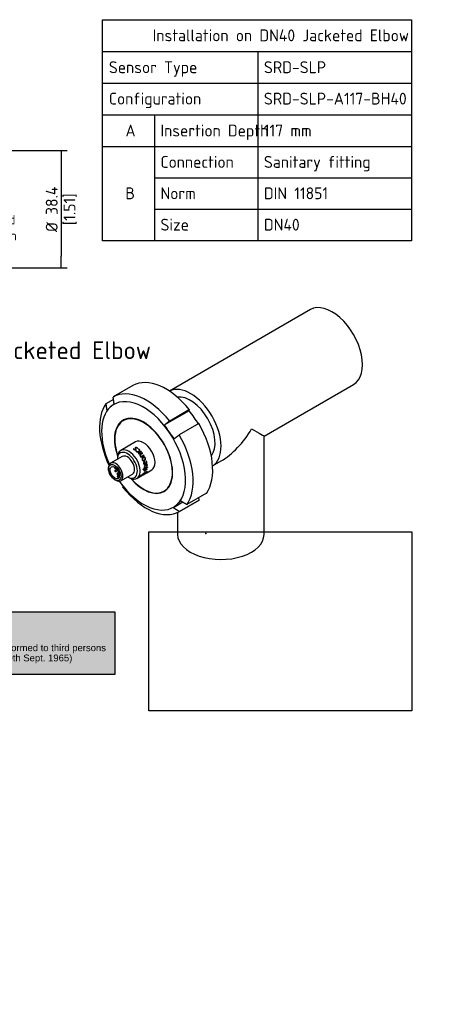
# Paper-space layout 'Invenitec-A4' of a CAD drawing. Header units: millimetres. Extents: x -180 to 175, y 55 to 345.
# Tile 4 of 4: x 54 to 175, y 55 to 345. Entities that reach past the tile are written whole.
import ezdxf
from ezdxf import colors
from ezdxf.entities.mleader import LeaderData, LeaderLine
from ezdxf.enums import TextEntityAlignment as Align
from ezdxf.lldxf.tags import DXFTag
from ezdxf.math import Vec2, Vec3

# ---------------------------------------------------------------- set-up
doc = ezdxf.new("R2010")
doc.units = ezdxf.units.MM
for name, color, linetype in [('BH40-JACKETED-EL', 7, 'Continuous'), ('BH40-NUT', 7, 'Continuous'), ('Default', 7, 'Continuous'), ('SRD-SLP-A117-BH4', 7, 'Continuous')]:
    doc.layers.add(name, color=color, linetype=linetype)
doc.styles.add('SEACAD_Solid_Edge_ISO', font='seiso.ttf')
tags = doc.linetypes.add('DOT2', pattern=[3.175, 0, -3.175]).pattern_tags.tags
tags[6:7] = [DXFTag(74, 4), DXFTag(75, 0), DXFTag(340, '0'), DXFTag(46, 0.0), DXFTag(50, 0.0), DXFTag(44, 0.0), DXFTag(45, 0.0)]
tags[4:5] = [DXFTag(74, 4), DXFTag(75, 0), DXFTag(340, '0'), DXFTag(46, 0.0), DXFTag(50, 0.0), DXFTag(44, 0.0), DXFTag(45, 0.0)]
doc.dimstyles.new('Rheonics_Publish', dxfattribs={"dimtxt": 3.5, "dimasz": 3.5, "dimexe": 1.75, "dimexo": 0, "dimgap": 0.875, "dimtad": 1, "dimdec": 1, "dimlfac": 1.111111, "dimdsep": 46, "dimtxsty": 'SEACAD_Solid_Edge_ISO', "dimblk1": '_SE_FILLED', "dimblk2": '_SE_FILLED', "dimsah": 1, "dimcen": 1.75, "dimazin": 0, "dimtfac": 0.5, "dimtdec": 3, "dimtmove": 0, "dimatfit": 3, "dimfxl": 1, "dimarcsym": 0})
picture_1 = doc.add_image_def('image1.jpg', size_in_pixel=(1363, 928))

# ---------------------------------------------------------------- blocks, each defined once
blk = doc.blocks.new('_SE_FILLED')
at = {"color": 0}
blk.add_line((0, 0), (-1, 0), dxfattribs=at)
blk.add_solid([(0, 0), (-1, -0.1665), (-1, 0.1665), (0, 0)], dxfattribs=at)
blk = doc.blocks.new('SE5')
at = {"layer": 'BH40-JACKETED-EL', "color": 7, "linetype": 'Continuous'}
for p, q in [((265.78, 119.89), (224.21, 95.89)), ((252.16, 82.61), (278.52, 97.83)), ((252.1, 53.58), (252.16, 82.61)), ((236.95, 73.83), (239.45, 75.27)), ((226.64, 60.1), (226.63, 53.63))]:
    blk.add_line(p, q, dxfattribs=at)
for centre, major_axis, ratio, start_param, end_param in [((272.15, 108.86), (6.37, -11.03), 0.57735, 0, 3.141593), ((230.42, 84.76), (6.37, -11.03), 0.57735, 0.025447, 3.116146), ((230.42, 84.76), (5.13, -8.88), 0.57735, 0.226677, 2.914916), ((239.44, 89.97), (9.02, 15.59), 0.578014, 3.928717, 4.711815), ((239.44, 89.97), (-12.72, 7.36), 0.000996, 2.357921, 3.141019), ((239.36, 53.6), (-12.74, 0.03), 0.578676, 0, 3.141593)]:
    blk.add_ellipse(centre, major_axis=major_axis, ratio=ratio, start_param=start_param, end_param=end_param, dxfattribs=at)
at = {"layer": 'BH40-NUT', "color": 7, "linetype": 'Continuous'}
for p, q in [((213.44, 97.48), (207.65, 94.14)), ((207.72, 93.41), (205.46, 92.11)), ((230.05, 90.09), (222.77, 85.89)), ((230.09, 90.4), (224.3, 87.05)), ((232.9, 86.3), (227.11, 82.95)), ((235.13, 65.74), (229.34, 62.39)), ((228.21, 63.08), (225.42, 61.47)), ((227.15, 60.36), (232.94, 63.71)), ((232.99, 63.73), (227.19, 60.39))]:
    blk.add_line(p, q, dxfattribs=at)
for centre, radius, start, end in [((239.67, 55.82), 48.27, 132.9886, 134.6351), ((252.7, 41.85), 67.38, 131.6745, 132.9928), ((200.6, 66.88), 37.49, 34.4258, 38.2364), ((201.07, 67.22), 36.92, 30.9347, 34.4074), ((254.56, 104.65), 36.92, 210.5572, 214.4074), ((255.03, 104.99), 37.49, 214.4258, 218.2364), ((240, 90.96), 37.49, 215.2949, 218.2364), ((259.33, 27.12), 48.27, 132.9886, 134.6351), ((272.37, 13.14), 67.38, 131.6745, 132.9928)]:
    blk.add_arc(centre, radius, start, end, dxfattribs=at)
for centre, major_axis, start_param, end_param in [((223.19, 80.59), (9.75, -16.89), 1.832197, 3.141593), ((217.4, 77.25), (9.75, -16.89), 1.832197, 3.145875), ((216.59, 76.78), (8.75, -15.16), 1.703638, 3.274434), ((217.4, 77.25), (9.75, -16.89), 3.402993, 4.573359), ((216.59, 76.78), (8.75, -15.16), 3.274434, 4.548441), ((216.59, 76.78), (6.06, -10.5), 0, 4.388743), ((217.65, 77.39), (-6.06, 10.5), 0.087589, 0.157298), ((223.19, 80.59), (-9.75, 16.89), 3.402993, 4.716671), ((216.59, 76.78), (-8.75, 15.16), 3.274434, 4.84523), ((217.4, 77.25), (-9.75, 16.89), 3.402993, 4.716671), ((216.59, 76.78), (6.06, -10.5), 5.041674, 6.283185), ((216.59, 76.78), (-8.75, 15.16), 1.73775, 3.274434), ((217.4, 77.25), (-9.75, 16.89), 1.832197, 3.145875), ((217.65, 77.39), (-6.06, 10.5), -3.270311, -3.229182), ((223.19, 80.59), (-9.75, 16.89), 3.141593, 3.145875)]:
    blk.add_ellipse(centre, major_axis=major_axis, ratio=0.57735, start_param=start_param, end_param=end_param, dxfattribs=at)
for points in [[(207.9, 92.18), (207.76, 93.14), (207.61, 94.11)], [(205.46, 92.11), (205.61, 91.14), (205.75, 90.17)], [(230.05, 90.09), (230.07, 90.24), (230.09, 90.4)], [(224.3, 87.05), (223.54, 86.47), (222.77, 85.89)], [(225.58, 81.79), (226.34, 82.37), (227.11, 82.95)], [(210.5, 67.45), (210.53, 67.6), (210.55, 67.76)], [(232.99, 63.73), (232.93, 64.08), (232.88, 64.44)], [(225.42, 61.47), (226.31, 60.93), (227.19, 60.39)], [(229.34, 62.39), (228.45, 62.93), (227.56, 63.47)]]:
    blk.add_open_spline(points, degree=2, dxfattribs=at)
at = {"layer": 'SRD-SLP-A117-BH4', "color": 7, "linetype": 'Continuous'}
for p, q in [((211.55, 87.7), (210.6, 87.15)), ((214.23, 80.87), (209.85, 78.34)), ((213.69, 78.81), (213.69, 78.85)), ((213.83, 78.66), (213.83, 78.69)), ((214.17, 79.17), (214.17, 79.21)), ((214.17, 78.61), (214.17, 78.65)), ((214.21, 79.06), (214.21, 79.02)), ((214.23, 78.69), (214.24, 78.73)), ((214.28, 78.86), (214.28, 78.9)), ((214.74, 79.11), (214.74, 79.15)), ((215.09, 78.8), (215.05, 78.72)), ((215.08, 78.76), (215.09, 78.8)), ((215.35, 78.62), (215.36, 78.65)), ((210.31, 76.59), (206.88, 74.61)), ((208.86, 76.17), (208.86, 75.75)), ((214.38, 78.31), (214.39, 78.34)), ((214.49, 78.13), (214.5, 78.16)), ((215.91, 78.05), (215.01, 77.53)), ((215.89, 78.02), (215.02, 77.51)), ((215.1, 77.42), (216, 77.94)), ((215.14, 78.09), (215.15, 78.12)), ((215.34, 78.29), (215.35, 78.32)), ((216.21, 77.62), (215.59, 77.27)), ((215.59, 77.27), (215.61, 77.29)), ((216.23, 77.65), (215.61, 77.29)), ((215.64, 77.13), (215.62, 77.11)), ((215.65, 76.75), (215.67, 76.77)), ((215.7, 77.18), (216.31, 77.53)), ((216.65, 76.97), (215.85, 76.51)), ((215.85, 76.51), (215.87, 76.53)), ((216.67, 76.99), (215.87, 76.53)), ((215.89, 78.02), (215.91, 78.05)), ((215.89, 76.38), (216.74, 76.87)), ((216.21, 77.62), (216.23, 77.65)), ((216.27, 75.63), (216.29, 75.64)), ((216.49, 76.19), (216.51, 76.2)), ((216.63, 76.26), (216.6, 76.25)), ((216.65, 76.97), (216.67, 76.99)), ((217.12, 76.12), (217.15, 76.13)), ((206.26, 73.24), (206.26, 72.91)), ((208.78, 72.9), (208.18, 72.55)), ((208.3, 73.18), (208.43, 73.25)), ((216.5, 72.72), (217.7, 73.42)), ((216.5, 72.68), (217.74, 73.39)), ((216.88, 73.01), (216.5, 72.79)), ((216.59, 75.43), (216.61, 75.43)), ((216.61, 75.43), (216.62, 75.43)), ((216.62, 75.3), (216.62, 75.3)), ((216.67, 74.47), (216.71, 74.46)), ((216.79, 72.27), (217.62, 72.75)), ((216.8, 72.23), (217.65, 72.72)), ((216.89, 72.62), (216.81, 72.6)), ((216.84, 75.38), (216.87, 75.38)), ((216.84, 72.57), (216.85, 72.61)), ((216.84, 72.57), (216.87, 72.55)), ((216.85, 74.26), (216.89, 74.25)), ((216.87, 74.95), (216.9, 74.95)), ((216.87, 73.29), (216.9, 73.28)), ((216.87, 72.55), (216.89, 72.62)), ((217.67, 72.82), (216.88, 72.36)), ((216.93, 73.08), (216.97, 73.06)), ((217.74, 73.51), (216.97, 73.06)), ((217.06, 73.72), (217.68, 74.07)), ((217.06, 73.72), (217.1, 73.7)), ((217.7, 74.18), (217.08, 73.82)), ((217.1, 73.7), (217.71, 74.06)), ((217.17, 74.21), (217.2, 74.2)), ((217.2, 74.36), (217.23, 74.35)), ((217.38, 75.33), (217.32, 75.24)), ((217.52, 75.01), (217.55, 75)), ((217.55, 71.82), (218.98, 72.65)), ((217.62, 72.75), (217.65, 72.72)), ((217.68, 74.07), (217.71, 74.06)), ((217.7, 73.42), (217.74, 73.39)), ((208.1, 69.73), (208.38, 69.57)), ((208.38, 72.21), (208.94, 72.53)), ((209.34, 71.92), (208.84, 71.64)), ((209.51, 71.18), (208.87, 70.81)), ((208.87, 70.81), (209.19, 70.77)), ((209, 70.37), (208.87, 70.81)), ((209.04, 71.29), (209.46, 71.53)), ((209.51, 70.96), (209.19, 70.77)), ((209.19, 70.77), (209.32, 70.33)), ((209.34, 70.34), (209.32, 70.33)), ((209.88, 69.42), (213.31, 71.4)), ((211.86, 70.56), (212.22, 70.35)), ((214.6, 70.12), (215.04, 70.37)), ((215.09, 70.4), (216.04, 70.95)), ((216.3, 71.1), (216.25, 71.08)), ((216.26, 71.07), (216.38, 71.15)), ((216.38, 71.15), (216.5, 71.22)), ((216.42, 71.44), (216.43, 71.43)), ((216.49, 71.21), (217.49, 71.79)), ((216.5, 71.22), (216.49, 71.21)), ((216.74, 71.67), (216.75, 71.65)), ((216.9, 71.74), (216.75, 71.65)), ((216.84, 72.39), (216.88, 72.36)), ((216.88, 71.76), (216.9, 71.74)), ((217.25, 71.95), (217.27, 71.93)), ((217.67, 71.98), (217.64, 72.02)), ((222.6, 66.37), (223.38, 66.81))]:
    blk.add_line(p, q, dxfattribs=at)
for centre, radius, start, end in [((218.05, 53.13), 26.08, 99.6229, 99.8723), ((214, 79.05), 0.474, 207.5232, 238.8337), ((218.14, 52.98), 26.21, 99.7803, 99.9789), ((214.02, 79), 0.364, 204.9337, 237.8312), ((214.01, 78.96), 0.356, 204.536, 237.8601), ((214.04, 78.96), 0.342, 231.6991, 292.5206), ((214.03, 78.92), 0.339, 231.8354, 292.7624), ((214.41, 78.72), 0.543, 52.0728, 115.405), ((214.41, 78.68), 0.539, 52.2085, 115.6283), ((214.43, 78.8), 0.376, 51.6567, 114.1097), ((214.39, 78.71), 0.475, 24.5786, 54.8513), ((214.43, 78.69), 0.553, 25.1752, 56.2017), ((214.44, 78.66), 0.541, 28.8162, 56.2168), ((218.79, 48.86), 30.31, 97.3184, 97.5367), ((214.91, 78.21), 0.537, 48.353, 75), ((271.05, 46.56), 64.57, 150.0835, 150.1252), ((214.92, 78.14), 0.64, 47.8018, 75.1875), ((214.91, 78.15), 0.666, 47.9622, 74.6527), ((218.5, 44.98), 33.61, 97.0274, 97.2122), ((214.74, 78.48), 0.485, 197.9602, 229.2801), ((218.62, 44.76), 33.81, 97.2123, 97.3596), ((214.73, 78.41), 0.371, 196.3313, 228.9926), ((214.75, 78.45), 0.379, 196.6799, 228.9891), ((214.89, 78.61), 0.685, 226.9682, 301.2104), ((214.84, 78.54), 0.537, 229.281, 303.8004), ((214.85, 78.57), 0.537, 228.8166, 303.8109), ((217.02, 77.65), 1.71, 213.0747, 228.4038), ((216.67, 77.41), 1.21, 212.7201, 227.4178), ((216.71, 77.44), 1.24, 212.7238, 227.2519), ((216.69, 75.84), 0.54, 116.4212, 208.0122), ((208.2, 73.35), 0.2, 131.6368, 300), ((209.12, 72.46), 0.2, 131.2929, 289.1821), ((217.06, 74.59), 0.41, 118.4104, 197.913), ((217.1, 74.59), 0.412, 118.6548, 198.1425), ((217.16, 72.5), 0.366, 164.1034, 177.8678), ((217.33, 73.26), 0.514, 181.9809, 209.0454), ((217.37, 72.49), 0.541, 170.764, 190.6352), ((217.16, 74.59), 0.572, 114.842, 120.9868), ((217.28, 73.3), 0.412, 180.9184, 212.2392), ((210.74, 72.14), 6.83, 19.0039, 25.7736), ((210.71, 72.13), 6.8, 18.6602, 24.5388), ((217.32, 73.28), 0.422, 180.949, 211.853), ((210.7, 72.12), 6.9, 18.9217, 25.6958), ((216.86, 74.82), 0.681, 296.6766, 16.015), ((216.89, 74.81), 0.688, 297.0788, 16.0588), ((216.95, 74.81), 0.534, 301.3608, 16.5725), ((216.83, 74.8), 0.661, 14.0472, 41.917), ((216.79, 74.84), 0.746, 13.5373, 39.6148), ((216.81, 74.83), 0.761, 13.5526, 41.456), ((208.28, 72.38), 0.2, 120, 300), ((208.94, 71.46), 0.2, 120, 300), ((210.7, 77.57), 8.4, 301.4638, 313.0426), ((223.37, 66.41), 8.39, 140.5453, 145.0559), ((215.64, 72.55), 1.59, 302.6797, 303.1752), ((215.34, 73.24), 2.33, 300.0933, 325.8527), ((215.33, 73.26), 2.31, 303.9723, 325.9701), ((217.55, 72.39), 0.768, 170.5985, 192.0143), ((217.42, 72.46), 0.555, 170.7993, 190.3721)]:
    blk.add_arc(centre, radius, start, end, dxfattribs=at)
for centre, major_axis, start_param, end_param in [((216.6, 76.76), (6, -10.39), 0, 4.371689), ((216.6, 76.76), (-2.38, 4.11), 3.141593, 6.283185), ((212.22, 74.23), (-2.38, 4.11), 2.356195, 6.283185), ((212.22, 74.23), (-2.38, 4.11), 0, 0.785398), ((211.81, 74), (2.09, -3.62), 0, 3.910655), ((211.81, 74), (-1.5, 2.6), 3.141593, 6.283185), ((213.48, 74.96), (-2.38, 4.11), -1.287663, -1.25834), ((214.38, 75.48), (-2.35, 4.07), -1.287663, -1.25834), ((214.38, 75.48), (-2.38, 4.11), -1.287663, -1.25834), ((214.38, 75.48), (-2.35, 4.07), -1.397947, -1.368619), ((214.38, 75.48), (-2.38, 4.11), -1.397947, -1.368619), ((214.38, 75.48), (-2.35, 4.07), 4.717715, 4.747043), ((214.38, 75.48), (-2.38, 4.11), 4.717715, 4.747043), ((208.38, 72.02), (1.5, -2.6), 0, 3.926991), ((208.28, 72.38), (0.1, -0.173), 0, 3.141593), ((208.2, 73.35), (0.1, -0.173), 0, 1.098327), ((213.14, 74.76), (2.38, -4.11), 0.748115, 0.777443), ((214.38, 75.48), (2.35, -4.07), 0.560146, 0.573372), ((214.38, 75.48), (2.38, -4.11), 0.560146, 0.589474), ((214.38, 75.48), (2.35, -4.07), 0.915639, 0.937256), ((214.38, 75.48), (2.38, -4.11), 0.915638, 0.944967), ((214.38, 75.48), (2.35, -4.07), 0.748115, 0.766574), ((214.38, 75.48), (2.38, -4.11), 0.748115, 0.777443), ((208.94, 71.46), (0.1, -0.173), 0, 3.141593), ((208.63, 72.16), (1, -1.73), 5.757812, 6.008468), ((211.81, 74), (2.09, -3.62), 5.514123, 6.283185), ((216.6, 76.76), (6, -10.39), 5.053089, 6.283185), ((208.38, 72.02), (1.5, -2.6), 5.497787, 6.283185)]:
    blk.add_ellipse(centre, major_axis=major_axis, ratio=0.57735, start_param=start_param, end_param=end_param, dxfattribs=at)
for major_axis in [(1.3, -2.25), (-1, 1.73)]:
    blk.add_ellipse((208.1, 71.85), major_axis=major_axis, ratio=0.57735, dxfattribs=at)
for points, knots in [([(213.75, 78.64), (213.79, 78.62), (213.83, 78.6), (213.91, 78.56), (213.96, 78.55), (214.05, 78.53), (214.1, 78.53), (214.17, 78.53), (214.19, 78.54), (214.23, 78.55), (214.25, 78.56), (214.27, 78.57)], [0, 0, 0, 0, 0.25, 0.25, 0.5, 0.5, 0.75, 0.75, 0.875, 0.875, 1, 1, 1, 1]), ([(214.17, 79.21), (214.14, 79.19), (214.11, 79.17), (214.08, 79.11), (214.07, 79.09), (214.08, 79.03), (214.09, 79), (214.13, 78.94), (214.15, 78.92), (214.17, 78.89)], [0, 0, 0, 0, 0.25, 0.25, 0.5, 0.5, 0.75, 0.75, 1, 1, 1, 1]), ([(214.17, 79.17), (214.14, 79.15), (214.11, 79.13), (214.08, 79.08), (214.07, 79.06), (214.07, 79.04)], [0, 0, 0, 0, 0.25, 0.25, 0.4341716, 0.4341716, 0.4341716, 0.4341716]), ([(214.17, 78.89), (214.19, 78.85), (214.22, 78.81), (214.24, 78.74), (214.24, 78.72), (214.22, 78.68), (214.19, 78.66), (214.17, 78.65)], [0, 0, 0, 0, 0.5, 0.5, 0.75, 0.75, 1, 1, 1, 1]), ([(214.23, 78.69), (214.23, 78.68), (214.23, 78.67), (214.21, 78.64), (214.19, 78.62), (214.17, 78.61)], [0.6231028, 0.6231028, 0.6231028, 0.6231028, 0.75, 0.75, 1, 1, 1, 1]), ([(214.28, 78.9), (214.25, 78.95), (214.22, 78.99), (214.21, 79.05), (214.21, 79.07), (214.23, 79.11), (214.25, 79.13), (214.27, 79.15)], [0, 0, 0, 0, 0.5, 0.5, 0.75, 0.75, 1, 1, 1, 1]), ([(214.28, 78.86), (214.25, 78.91), (214.22, 78.95), (214.21, 79), (214.21, 79.01), (214.21, 79.02)], [0, 0, 0, 0, 0.5, 0.5, 0.6096812, 0.6096812, 0.6096812, 0.6096812]), ([(214.27, 78.57), (214.3, 78.59), (214.33, 78.61), (214.36, 78.67), (214.37, 78.7), (214.36, 78.76), (214.35, 78.79), (214.32, 78.85), (214.3, 78.88), (214.28, 78.9)], [0, 0, 0, 0, 0.25, 0.25, 0.5, 0.5, 0.75, 0.75, 1, 1, 1, 1]), ([(214.36, 78.65), (214.36, 78.67), (214.36, 78.68), (214.36, 78.72), (214.35, 78.75), (214.32, 78.81), (214.3, 78.84), (214.28, 78.86)], [0.4000812, 0.4000812, 0.4000812, 0.4000812, 0.5, 0.5, 0.75, 0.75, 1, 1, 1, 1]), ([(215.26, 78.61), (215.31, 78.57), (215.34, 78.52), (215.37, 78.42), (215.37, 78.37), (215.34, 78.29), (215.31, 78.25), (215.24, 78.18), (215.2, 78.15), (215.15, 78.12)], [0, 0, 0, 0, 0.25, 0.25, 0.5, 0.5, 0.75, 0.75, 1, 1, 1, 1]), ([(215.24, 78.03), (215.27, 78.04), (215.3, 78.06), (215.35, 78.1), (215.37, 78.12), (215.44, 78.19), (215.47, 78.24), (215.49, 78.32), (215.49, 78.36), (215.49, 78.42), (215.48, 78.45), (215.46, 78.51), (215.45, 78.54), (215.41, 78.6), (215.38, 78.62), (215.36, 78.65)], [0, 0, 0, 0, 0.125, 0.125, 0.25, 0.25, 0.5, 0.5, 0.625, 0.625, 0.75, 0.75, 0.875, 0.875, 1, 1, 1, 1]), ([(215.45, 78.22), (215.46, 78.23), (215.47, 78.25), (215.48, 78.29), (215.48, 78.32), (215.48, 78.39), (215.47, 78.42), (215.45, 78.48), (215.44, 78.51), (215.4, 78.56), (215.37, 78.59), (215.35, 78.62)], [0.4327266, 0.4327266, 0.4327266, 0.4327266, 0.5, 0.5, 0.625, 0.625, 0.75, 0.75, 0.875, 0.875, 1, 1, 1, 1]), ([(215.35, 78.33), (215.35, 78.32), (215.34, 78.31), (215.32, 78.25), (215.29, 78.21), (215.23, 78.15), (215.18, 78.12), (215.14, 78.09)], [0.4332197, 0.4332197, 0.4332197, 0.4332197, 0.5, 0.5, 0.75, 0.75, 1, 1, 1, 1]), ([(215.61, 77.29), (215.59, 77.28), (215.57, 77.26), (215.53, 77.23), (215.52, 77.21), (215.49, 77.17), (215.48, 77.15), (215.47, 77.1), (215.46, 77.07), (215.47, 76.99), (215.48, 76.93), (215.53, 76.83), (215.56, 76.77), (215.59, 76.72)], [0, 0, 0, 0, 0.125, 0.125, 0.25, 0.25, 0.375, 0.375, 0.5, 0.5, 0.75, 0.75, 1, 1, 1, 1]), ([(215.65, 76.75), (215.63, 76.78), (215.61, 76.81), (215.6, 76.84), (215.59, 76.87), (215.58, 76.9), (215.57, 76.93), (215.56, 76.96), (215.56, 76.98), (215.57, 77.01), (215.57, 77.02), (215.57, 77.02), (215.57, 77.03), (215.57, 77.03), (215.57, 77.03), (215.57, 77.04), (215.57, 77.04), (215.57, 77.04), (215.57, 77.04), (215.58, 77.04), (215.58, 77.05), (215.58, 77.05), (215.58, 77.05), (215.58, 77.05), (215.58, 77.06), (215.58, 77.06), (215.58, 77.06), (215.58, 77.06), (215.58, 77.06), (215.59, 77.07), (215.59, 77.07), (215.59, 77.07), (215.59, 77.07), (215.59, 77.07), (215.59, 77.08), (215.59, 77.08), (215.6, 77.09), (215.6, 77.1), (215.61, 77.1), (215.62, 77.11)], [0, 0, 0, 0, 0.1926962, 0.1926962, 0.1926962, 0.3874322, 0.3874322, 0.3874322, 0.5557225, 0.5557225, 0.5557225, 0.596688, 0.596688, 0.596688, 0.6171432, 0.6171432, 0.6171432, 0.6273675, 0.6273675, 0.6273675, 0.6478225, 0.6478225, 0.6478225, 0.6682773, 0.6682773, 0.6682773, 0.6785016, 0.6785016, 0.6785016, 0.6989565, 0.6989565, 0.6989565, 0.7091808, 0.7091808, 0.7091808, 0.7501407, 0.7501407, 0.7501407, 0.8246242, 0.8246242, 0.8246242, 0.8246242]), ([(215.67, 76.77), (215.65, 76.81), (215.63, 76.84), (215.6, 76.92), (215.59, 76.96), (215.59, 77.04), (215.6, 77.08), (215.64, 77.14), (215.67, 77.16), (215.7, 77.18)], [0, 0, 0, 0, 0.25, 0.25, 0.5, 0.5, 0.75, 0.75, 1, 1, 1, 1]), ([(216.21, 75.59), (216.23, 75.55), (216.25, 75.52), (216.29, 75.46), (216.31, 75.43), (216.39, 75.35), (216.45, 75.32), (216.58, 75.29), (216.64, 75.3), (216.73, 75.32), (216.76, 75.33), (216.82, 75.35), (216.85, 75.37), (216.87, 75.38)], [0, 0, 0, 0, 0.125, 0.125, 0.25, 0.25, 0.5, 0.5, 0.75, 0.75, 0.875, 0.875, 1, 1, 1, 1]), ([(216.49, 76.19), (216.44, 76.17), (216.4, 76.14), (216.32, 76.07), (216.29, 76.03), (216.24, 75.93), (216.22, 75.87), (216.22, 75.78), (216.23, 75.75), (216.24, 75.69), (216.25, 75.66), (216.27, 75.63)], [0, 0, 0, 0, 0.25, 0.25, 0.5, 0.5, 0.75, 0.75, 0.875, 0.875, 1, 1, 1, 1]), ([(216.51, 76.2), (216.47, 76.18), (216.43, 76.15), (216.35, 76.08), (216.32, 76.04), (216.27, 75.94), (216.25, 75.88), (216.25, 75.79), (216.26, 75.76), (216.27, 75.69), (216.28, 75.67), (216.29, 75.64)], [0, 0, 0, 0, 0.25, 0.25, 0.5, 0.5, 0.75, 0.75, 0.875, 0.875, 1, 1, 1, 1]), ([(216.27, 75.63), (216.28, 75.6), (216.29, 75.58), (216.33, 75.53), (216.35, 75.51), (216.41, 75.45), (216.46, 75.43), (216.54, 75.43), (216.56, 75.43), (216.59, 75.43)], [0, 0, 0, 0, 0.125, 0.125, 0.25, 0.25, 0.5, 0.5, 0.6314007, 0.6314007, 0.6314007, 0.6314007]), ([(216.29, 75.64), (216.31, 75.61), (216.32, 75.58), (216.36, 75.53), (216.38, 75.51), (216.44, 75.46), (216.49, 75.44), (216.59, 75.43), (216.64, 75.43), (216.74, 75.46), (216.78, 75.48), (216.83, 75.51)], [0, 0, 0, 0, 0.125, 0.125, 0.25, 0.25, 0.5, 0.5, 0.75, 0.75, 1, 1, 1, 1]), ([(217.15, 76.13), (217.13, 76.16), (217.11, 76.2), (217.07, 76.26), (217.04, 76.29), (216.96, 76.36), (216.89, 76.39), (216.76, 76.42), (216.69, 76.41), (216.6, 76.39), (216.57, 76.38), (216.51, 76.36), (216.48, 76.34), (216.45, 76.33)], [0, 0, 0, 0, 0.125, 0.125, 0.25, 0.25, 0.5, 0.5, 0.75, 0.75, 0.875, 0.875, 1, 1, 1, 1]), ([(217.12, 76.12), (217.1, 76.16), (217.08, 76.19), (217.04, 76.25), (217.01, 76.28), (216.93, 76.35), (216.86, 76.38), (216.73, 76.41), (216.66, 76.4), (216.57, 76.38), (216.54, 76.37), (216.5, 76.36), (216.5, 76.35), (216.49, 76.35)], [0, 0, 0, 0, 0.125, 0.125, 0.25, 0.25, 0.5, 0.5, 0.75, 0.75, 0.875, 0.875, 0.8952239, 0.8952239, 0.8952239, 0.8952239]), ([(217.06, 76.08), (217.05, 76.11), (217.03, 76.14), (217, 76.18), (216.98, 76.21), (216.91, 76.26), (216.86, 76.28), (216.75, 76.29), (216.7, 76.28), (216.6, 76.25), (216.56, 76.23), (216.51, 76.2)], [0, 0, 0, 0, 0.125, 0.125, 0.25, 0.25, 0.5, 0.5, 0.75, 0.75, 1, 1, 1, 1]), ([(216.83, 75.51), (216.87, 75.54), (216.91, 75.56), (216.99, 75.64), (217.03, 75.68), (217.08, 75.78), (217.1, 75.84), (217.1, 75.93), (217.1, 75.96), (217.09, 76.02), (217.07, 76.05), (217.06, 76.08)], [0, 0, 0, 0, 0.25, 0.25, 0.5, 0.5, 0.75, 0.75, 0.875, 0.875, 1, 1, 1, 1]), ([(216.84, 75.38), (216.87, 75.4), (216.9, 75.41), (216.95, 75.45), (216.98, 75.48), (217.02, 75.52), (217.05, 75.55), (217.09, 75.61), (217.11, 75.64), (217.15, 75.74), (217.17, 75.81), (217.17, 75.93), (217.16, 75.97), (217.15, 76.05), (217.13, 76.09), (217.12, 76.12)], [0, 0, 0, 0, 0.125, 0.125, 0.25, 0.25, 0.375, 0.375, 0.5, 0.5, 0.75, 0.75, 0.875, 0.875, 1, 1, 1, 1]), ([(216.87, 75.38), (216.9, 75.4), (216.93, 75.42), (216.98, 75.46), (217.01, 75.48), (217.08, 75.55), (217.12, 75.61), (217.18, 75.74), (217.2, 75.82), (217.2, 75.94), (217.19, 75.98), (217.18, 76.05), (217.16, 76.09), (217.15, 76.13)], [0, 0, 0, 0, 0.125, 0.125, 0.25, 0.25, 0.5, 0.5, 0.75, 0.75, 0.875, 0.875, 1, 1, 1, 1]), ([(216.59, 75.3), (216.62, 75.3), (216.64, 75.3), (216.7, 75.32), (216.73, 75.33), (216.79, 75.35), (216.81, 75.37), (216.84, 75.38)], [0.6472932, 0.6472932, 0.6472932, 0.6472932, 0.75, 0.75, 0.875, 0.875, 1, 1, 1, 1]), ([(216.87, 75.08), (216.84, 75.06), (216.82, 75.05), (216.78, 75.01), (216.75, 74.99), (216.7, 74.93), (216.66, 74.87), (216.62, 74.75), (216.6, 74.68), (216.6, 74.58), (216.61, 74.55), (216.61, 74.48), (216.62, 74.45), (216.63, 74.42)], [0, 0, 0, 0, 0.125, 0.125, 0.25, 0.25, 0.5, 0.5, 0.75, 0.75, 0.875, 0.875, 1, 1, 1, 1]), ([(216.63, 74.42), (216.64, 74.38), (216.65, 74.35), (216.68, 74.28), (216.7, 74.25), (216.76, 74.18), (216.81, 74.15), (216.91, 74.12), (216.97, 74.12), (217.06, 74.14), (217.09, 74.15), (217.14, 74.17), (217.17, 74.19), (217.2, 74.2)], [0, 0, 0, 0, 0.125, 0.125, 0.25, 0.25, 0.5, 0.5, 0.75, 0.75, 0.875, 0.875, 1, 1, 1, 1]), ([(216.67, 74.47), (216.69, 74.41), (216.71, 74.36), (216.78, 74.29), (216.81, 74.27), (216.85, 74.26)], [0, 0, 0, 0, 0.25, 0.25, 0.4859799, 0.4859799, 0.4859799, 0.4859799]), ([(216.71, 74.46), (216.72, 74.41), (216.75, 74.36), (216.81, 74.28), (216.85, 74.26), (216.94, 74.24), (216.98, 74.24), (217.07, 74.26), (217.11, 74.28), (217.16, 74.3)], [0, 0, 0, 0, 0.25, 0.25, 0.5, 0.5, 0.75, 0.75, 1, 1, 1, 1]), ([(216.82, 74.14), (216.83, 74.14), (216.83, 74.14), (216.88, 74.12), (216.94, 74.13), (217.02, 74.15), (217.05, 74.16), (217.11, 74.18), (217.14, 74.2), (217.17, 74.21)], [0.4957305, 0.4957305, 0.4957305, 0.4957305, 0.5, 0.5, 0.75, 0.75, 0.875, 0.875, 1, 1, 1, 1]), ([(217.08, 73.82), (217.06, 73.81), (217.03, 73.79), (216.99, 73.76), (216.97, 73.74), (216.94, 73.7), (216.92, 73.68), (216.89, 73.63), (216.88, 73.6), (216.84, 73.52), (216.83, 73.46), (216.82, 73.35), (216.82, 73.29), (216.82, 73.24)], [0, 0, 0, 0, 0.125, 0.125, 0.25, 0.25, 0.375, 0.375, 0.5, 0.5, 0.75, 0.75, 1, 1, 1, 1]), ([(216.87, 73.29), (216.87, 73.33), (216.87, 73.37), (216.88, 73.45), (216.89, 73.49), (216.92, 73.58), (216.94, 73.61), (217, 73.68), (217.03, 73.7), (217.06, 73.72)], [0, 0, 0, 0, 0.25, 0.25, 0.5, 0.5, 0.75, 0.75, 1, 1, 1, 1]), ([(216.9, 73.28), (216.9, 73.31), (216.9, 73.35), (216.91, 73.43), (216.92, 73.48), (216.95, 73.56), (216.98, 73.6), (217.03, 73.66), (217.06, 73.68), (217.1, 73.7)], [0, 0, 0, 0, 0.25, 0.25, 0.5, 0.5, 0.75, 0.75, 1, 1, 1, 1]), ([(216.96, 71.81), (216.92, 71.78), (216.88, 71.76), (216.79, 71.71), (216.75, 71.68), (216.62, 71.59), (216.52, 71.52), (216.34, 71.38), (216.25, 71.31), (216.07, 71.17), (215.98, 71.09), (215.71, 70.87), (215.54, 70.72), (215.3, 70.54), (215.22, 70.49), (215.12, 70.42), (215.08, 70.4), (215.04, 70.38), (215.04, 70.37), (215.03, 70.37)], [0, 0, 0, 0, 0.0625, 0.0625, 0.125, 0.125, 0.25, 0.25, 0.375, 0.375, 0.5, 0.5, 0.75, 0.75, 0.875, 0.875, 0.9375, 0.9375, 0.9494485, 0.9494485, 0.9494485, 0.9494485]), ([(216.05, 70.95), (216.08, 70.97), (216.1, 70.99), (216.18, 71.03), (216.22, 71.06), (216.29, 71.12), (216.32, 71.15), (216.37, 71.21), (216.39, 71.24), (216.42, 71.3), (216.43, 71.33), (216.44, 71.37), (216.44, 71.38), (216.44, 71.4), (216.43, 71.42), (216.43, 71.43)], [0.3064881, 0.3064881, 0.3064881, 0.3064881, 0.375, 0.375, 0.5, 0.5, 0.625, 0.625, 0.75, 0.75, 0.875, 0.875, 0.9375, 0.9375, 1, 1, 1, 1]), ([(216.75, 71.65), (216.72, 71.61), (216.69, 71.58), (216.64, 71.51), (216.61, 71.47), (216.54, 71.38), (216.5, 71.33), (216.42, 71.24), (216.39, 71.2), (216.35, 71.16), (216.34, 71.14), (216.32, 71.12), (216.31, 71.11), (216.3, 71.1)], [0, 0, 0, 0, 0.125, 0.125, 0.25, 0.25, 0.5, 0.5, 0.75, 0.75, 0.875, 0.875, 1, 1, 1, 1]), ([(216.66, 71.61), (216.65, 71.6), (216.64, 71.59), (216.61, 71.55), (216.58, 71.51), (216.51, 71.42), (216.47, 71.37), (216.41, 71.3), (216.39, 71.27), (216.37, 71.25)], [0.0952326, 0.0952326, 0.0952326, 0.0952326, 0.125, 0.125, 0.25, 0.25, 0.5, 0.5, 0.644509, 0.644509, 0.644509, 0.644509]), ([(217.49, 71.79), (217.52, 71.8), (217.55, 71.82), (217.6, 71.85), (217.62, 71.86), (217.68, 71.91), (217.71, 71.93), (217.74, 71.98), (217.74, 72), (217.73, 72.03), (217.71, 72.04), (217.62, 72.06), (217.53, 72.05), (217.34, 71.99), (217.27, 71.97), (217.16, 71.92), (217.12, 71.9), (217.04, 71.86), (217, 71.83), (216.96, 71.81)], [0, 0, 0, 0, 0.0625, 0.0625, 0.125, 0.125, 0.25, 0.25, 0.375, 0.375, 0.5, 0.5, 0.75, 0.75, 0.875, 0.875, 0.9375, 0.9375, 1, 1, 1, 1]), ([(217.5, 71.8), (217.52, 71.81), (217.54, 71.82), (217.59, 71.85), (217.62, 71.87), (217.68, 71.93), (217.68, 71.96), (217.66, 71.99), (217.64, 72), (217.6, 72.01), (217.57, 72.01), (217.5, 72), (217.46, 71.99), (217.39, 71.97), (217.37, 71.97), (217.32, 71.95), (217.29, 71.94), (217.27, 71.93)], [0.0648489, 0.0648489, 0.0648489, 0.0648489, 0.125, 0.125, 0.25, 0.25, 0.5, 0.5, 0.625, 0.625, 0.75, 0.75, 0.875, 0.875, 0.9375, 0.9375, 1, 1, 1, 1]), ([(217.64, 72.02), (217.64, 72.02), (217.64, 72.02), (217.63, 72.03), (217.61, 72.04), (217.57, 72.05), (217.54, 72.05), (217.5, 72.04), (217.49, 72.04), (217.48, 72.04)], [0.4889821, 0.4889821, 0.4889821, 0.4889821, 0.5, 0.5, 0.625, 0.625, 0.75, 0.75, 0.7764607, 0.7764607, 0.7764607, 0.7764607]), ([(217.67, 71.97), (217.68, 71.98), (217.69, 71.99), (217.71, 72.02), (217.71, 72.04), (217.7, 72.06), (217.7, 72.06), (217.7, 72.06)], [0.1965952, 0.1965952, 0.1965952, 0.1965952, 0.25, 0.25, 0.375, 0.375, 0.3915457, 0.3915457, 0.3915457, 0.3915457])]:
    blk.add_open_spline(points, degree=3, knots=knots, dxfattribs=at)
for points, degree in [([(215.59, 77.27), (215.57, 77.25), (215.55, 77.24), (215.53, 77.22)], 3), ([(216.53, 76.22), (216.52, 76.21), (216.5, 76.2), (216.49, 76.19)], 3), ([(216.21, 71.05), (216.19, 71.04), (216.18, 71.04)], 2)]:
    blk.add_open_spline(points, degree=degree, dxfattribs=at)
blk = doc.blocks.new('DMBLK13')
at = {"layer": 'Default', "color": 0, "linetype": 'Continuous', "lineweight": -2, "transparency": 16777216}
for p, q in [((52.15, 306.28), (68.4, 306.28)), ((66.65, 302.78), (66.65, 275.22)), ((52.15, 271.72), (68.4, 271.72))]:
    blk.add_line(p, q, dxfattribs=at)
at = {"layer": 'Defpoints', "color": 0, "linetype": 'Continuous', "transparency": 16777216}
for p in [(52.15, 306.28), (52.15, 271.72), (66.65, 271.72)]:
    blk.add_point(p, dxfattribs=at)
at = {"layer": 'Default', "color": 0, "linetype": 'Continuous', "lineweight": -2, "transparency": 16777216, "xscale": 3.5, "yscale": 3.5, "zscale": 3.5}
for p, rotation in [((66.65, 306.28), 90), ((66.65, 271.72), 270)]:
    blk.add_blockref('_SE_FILLED', p, dxfattribs=dict(at, rotation=rotation))
at = {"layer": 'Default', "color": 0, "linetype": 'Continuous', "transparency": 16777216, "char_height": 3.5, "attachment_point": 5, "rotation": 90, "style": 'SEACAD_Solid_Edge_ISO'}
for s, insert in [('\\A1;%%C 38.4', (63.86, 289)), ('[1.51]', (69.29, 289))]:
    blk.add_mtext(s, dxfattribs=dict(at, insert=insert))
blk = doc.blocks.new('_Dot')
at = {"color": 0, "linetype": 'ByBlock', "lineweight": -2}
blk.add_line((-0.5, 0), (-1, 0), dxfattribs=at)
at = {"color": 0, "linetype": 'ByBlock', "const_width": 0.5}
blk.add_lwpolyline([(-0.25, 0, 1), (0.25, 0, 1)], format="xyb", close=True, dxfattribs=at)
blk = doc.blocks.new('SE8')
at = {"layer": 'Default', "color": 7, "linetype": 'Continuous'}
for p, q in [((204.52, 195.96), (295.6, 195.96)), ((250.3, 195.96), (250.3, 186.63)), ((204.52, 186.63), (295.6, 186.63)), ((250.3, 186.63), (250.3, 177.3)), ((204.52, 177.3), (295.6, 177.3)), ((219.81, 177.3), (219.81, 167.98)), ((250.3, 177.3), (250.3, 167.98)), ((204.52, 167.98), (295.6, 167.98)), ((219.81, 167.98), (219.81, 158.72)), ((250.3, 167.98), (250.3, 158.72)), ((219.81, 158.72), (250.3, 158.72)), ((219.81, 158.72), (219.81, 149.47)), ((250.3, 158.72), (295.6, 158.72)), ((250.3, 158.72), (250.3, 149.47)), ((219.81, 149.47), (250.3, 149.47)), ((219.81, 149.47), (219.81, 140.15)), ((250.3, 149.47), (295.6, 149.47)), ((250.3, 149.47), (250.3, 140.15))]:
    blk.add_line(p, q, dxfattribs=at)
blk.add_lwpolyline([(204.52, 140.15), (204.52, 205.36), (295.6, 205.36), (295.6, 140.15), (204.52, 140.15)], dxfattribs=at)
at = {"layer": 'Default', "color": 7, "linetype": 'Continuous', "style": 'SEACAD_Solid_Edge_ISO'}
for s, p in [('Installation on DN40 Jacketed Elbow', (219.28, 202.49)), ('Sensor Type', (206.36, 193.09)), ('SRD-SLP', (252.07, 193.09)), ('Configuration', (206.36, 183.84)), ('SRD-SLP-A117-BH40', (252.07, 183.84)), ('A', (211.25, 174.43)), ('Insertion Depth', (221.57, 174.43)), ('117 mm', (252.07, 174.43)), ('Sanitary fitting', (252.07, 165.18)), ('Connection', (221.57, 165.18)), ('B', (211.21, 155.93)), ('Norm', (221.57, 155.93)), ('DIN 11851', (252.07, 155.93)), ('Size', (221.57, 146.68)), ('DN40', (252.07, 146.68))]:
    blk.add_text(s, height=3.5, dxfattribs=at).set_placement(p, align=Align.TOP_LEFT)
blk = doc.blocks.new('Block1')
at = {"layer": 'Default', "linetype": 'Continuous'}
blk.add_hatch(color=7, dxfattribs=at).paths.add_polyline_path([(207.88, 0), (0, 0), (0, -18.48), (207.88, -18.48)])
at = {"layer": 'Default', "color": 7, "linetype": 'Continuous'}
for p, q in [((0, 0), (207.88, 0)), ((0, -18.48), (0, 0)), ((207.88, 0), (207.88, -18.48)), ((207.88, -18.48), (0, -18.48))]:
    blk.add_line(p, q, dxfattribs=at)
image = blk.add_image(picture_1, insert=(217.94, -29.22), size_in_units=(77.52, 52.78))
image.dxf.flags = 7
ml = blk.add_multileader_mtext('Standard', dxfattribs=at)
ml.set_content('{\\pxsm0.9;\\fArial|b0||i0||c0|p34;\\W1.;SRD-SLP-A117-BH40\\PDN40 Jacketed Elbow\\P}', color=7)
ml.set_leader_properties()
ml.set_arrow_properties(name='DOT')
ml.build(insert=Vec2(0, 0))
ml.multileader.update_dxf_attribs({"leader_type": 0, "dogleg_length": 0, "arrow_head_size": 4.5})
ctx = ml.context
ctx.base_point, ctx.char_height, ctx.arrow_head_size, ctx.landing_gap_size = Vec3(0.39, -5.53), 4.5, 4.5, 1.57
ctx.mtext.insert = Vec3(1.96, -3.24)
ml = blk.add_multileader_mtext('Standard', dxfattribs=at)
ml.set_content('{\\pxsm0.9;\\fArial|b0||i0||c0|p34;\\W1.;This drawing remains property of rheonics. It may be neither copied nor informed to third persons \\Por competitors without our approval. ( 2 paragraph 1 fig.7 copyright act of 9th Sept. 1965)\\P}', color=7)
ml.set_leader_properties()
ml.set_arrow_properties(name='DOT')
ml.build(insert=Vec2(0, 0))
ml.multileader.update_dxf_attribs({"leader_type": 0, "dogleg_length": 0, "arrow_head_size": 2})
ctx = ml.context
ctx.base_point, ctx.char_height, ctx.arrow_head_size, ctx.landing_gap_size = Vec3(84.7, -10.93), 2, 2, 0.7
ctx.mtext.insert = Vec3(85.4, -9.64)
ml = blk.add_multileader_mtext('Standard', dxfattribs=at)
ml.set_content('{\\pxsm0.9;\\fArial|b0||i0||c0|p34;\\W1.;Protected by US and International patents granted and pending\\P}', color=7)
ml.set_leader_properties()
ml.set_arrow_properties(name='DOT')
ml.build(insert=Vec2(0, 0))
ml.multileader.update_dxf_attribs({"leader_type": 0, "dogleg_length": 0, "arrow_head_size": 2})
ctx = ml.context
ctx.base_point, ctx.char_height, ctx.arrow_head_size, ctx.landing_gap_size = Vec3(3.85, -22.7), 2, 2, 0.7
ctx.mtext.insert = Vec3(4.55, -21.41)
ml = blk.add_multileader_mtext('Standard', dxfattribs=at)
ml.set_content('{\\pxsm0.9;\\fArial|b0||i0||c0|p34;\\W1.;rheonics • Switzerland • USA • www.rheonics.com • info@rheonics.com +41 52 511 32 00 +1 713 364 5427          Release: 2310\\P}', color=7)
ml.set_leader_properties()
ml.set_arrow_properties(name='DOT')
ml.build(insert=Vec2(0, 0))
ml.multileader.update_dxf_attribs({"leader_type": 0, "dogleg_length": 0, "arrow_head_size": 2})
ctx = ml.context
ctx.base_point, ctx.char_height, ctx.arrow_head_size, ctx.landing_gap_size = Vec3(3.82, -28.97), 2, 2, 0.7
ctx.mtext.insert = Vec3(4.52, -27.68)

psp = doc.layouts.new('Invenitec-A4')

# ---------------------------------------------------------------- linework, layer by layer
at = {"layer": 'Default', "color": 7, "linetype": 'DOT2'}
psp.add_point((109.305, 193.424), dxfattribs=at)

# ---------------------------------------------------------------- block references
at = {"layer": 'Default'}
for name in ['SE8', 'SE5']:
    psp.add_blockref(name, (-125.647, 139.529), dxfattribs=at)
at = {"layer": 'Default', "color": 7}
psp.add_blockref('Block1', (-125.414, 170.373), dxfattribs=at)

# ---------------------------------------------------------------- texts
at = {"layer": 'Default', "insert": (30.572, 287.348), "char_height": 2.82222, "width": 25.14348, "attachment_point": 1}
psp.add_mtext('{\\fSolid Edge ANSI|b0||i0||c0|p34;\\C7;\\H2.822222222;\\W1.;Recommended \\P}{\\fSolid Edge ANSI|b0||i0||c0|p34;\\C7;\\H2.822222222;\\W1.;flow direction}', dxfattribs=at)

# ---------------------------------------------------------------- dimensions: what is measured, and where the dimension line sits
at = {"layer": 'Default', "color": 7, "linetype": 'Continuous'}
dim = psp.add_linear_dim(base=(66.655, 271.721), p1=(52.145, 306.281), p2=(52.145, 271.721), angle=270, text='\\A1;%%C <>', dimstyle='Rheonics_Publish', override={"dimpost": '\\X'}, dxfattribs=at)
dim.commit()
dim.dimension.update_dxf_attribs({"geometry": 'DMBLK13', "text_midpoint": (66.655, 289.001), "dimtype": 161})

# ---------------------------------------------------------------- leaders
ml = psp.add_multileader_mtext('Standard', dxfattribs=at)
ml.set_content('{\\pxsm0.9;\\fSolid Edge ISO|b0||i0||c0|p34;\\W1.;Jacketed Elbow\\P}', color=7)
ml.set_leader_properties()
ml.set_arrow_properties(name='_SE_FILLED')
ml.build(insert=Vec2(0, 0))
ml.multileader.update_dxf_attribs({"dogleg_length": 0, "arrow_head_size": 5.25})
ctx = ml.context
ctx.base_point, ctx.char_height, ctx.arrow_head_size, ctx.landing_gap_size, ctx.plane_origin = Vec3(44.12, 247.43), 5.25, 5.25, 1.837, Vec3(-125.647, 139.529)
notes = []
notes.append((ctx, [(0, (1, 1, 0), (44.12, 247.43), (1, 0), 0, [(0, [(29.979, 268.975)], 0, [])])]))
ctx.mtext.insert = Vec3(45.957, 250.071)
for ctx, leaders in notes:
    for number, flags, end, landing, length, lines in leaders:
        leader = LeaderData()
        leader.index, (leader.has_last_leader_line, leader.has_dogleg_vector, leader.attachment_direction) = number, flags
        leader.last_leader_point, leader.dogleg_vector, leader.dogleg_length = Vec3(end), Vec3(landing), length
        for number, points, colour, breaks in lines:
            line = LeaderLine()
            line.index, line.vertices, line.color, line.breaks = number, Vec3.list(points), colors.encode_raw_color(colour), breaks
            leader.lines.append(line)
        ctx.leaders.append(leader)

doc.saveas('drawing.dxf')
